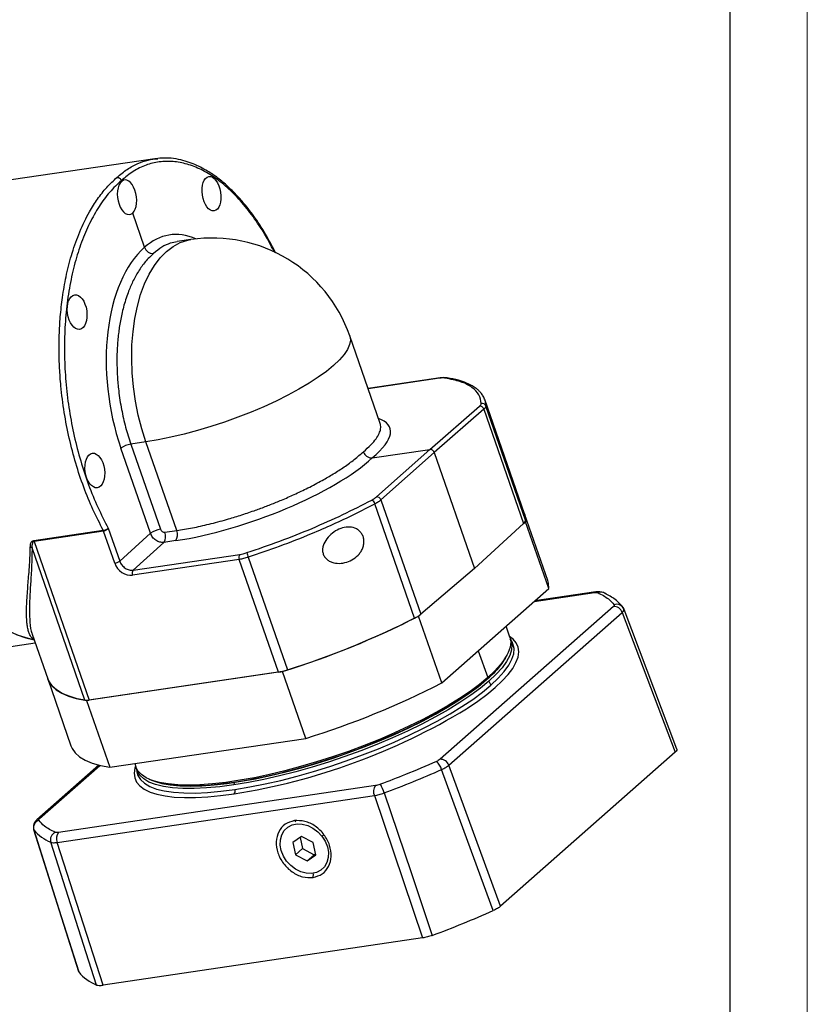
# Model space of a CAD drawing. Header units: millimetres. Extents: x 7053 to 8260, y -521 to 182.
# Tile 13 of 14: x 7941 to 8062, y -384 to -233. Entities that reach past the tile are written whole.
import ezdxf

# ---------------------------------------------------------------- set-up
doc = ezdxf.new("R2010")
doc.units = ezdxf.units.MM
doc.layers.add('图框_外框线', color=7, linetype='Continuous', lineweight=18)

msp = doc.modelspace()

# ---------------------------------------------------------------- linework, layer by layer
at = {"linetype": 'Continuous', "lineweight": 25}
for p, q in [((7961.5247, -254.5894), (7935.921, -258.3781)), ((7962.0054, -254.561), (7961.5365, -254.59)), ((7956.4606, -258.0624), (7956.4138, -257.9274)), ((7959.9713, -268.186), (7958.1457, -262.9217)), ((7967.0744, -267.0008), (7964.9806, -267.3106)), ((7996.0808, -295.1984), (7991.4213, -281.7624)), ((8005.2887, -288.2301), (7994.2316, -289.8663)), ((8005.1933, -288.2747), (7994.2417, -289.8952)), ((8018.2085, -309.0666), (8012.1214, -291.5137)), ((8003.694, -299.1797), (8011.298, -292.552)), ((8011.983, -293.0165), (8004.3767, -299.6461)), ((8011.983, -293.0165), (8018.0667, -310.5597)), ((8012.1359, -291.6104), (8012.3005, -292.5331)), ((8018.3782, -310.0591), (8012.3005, -292.5331)), ((7960.8629, -312.0568), (7956.3337, -298.9964)), ((7960.1808, -298.0362), (7957.8571, -298.3801)), ((7957.8571, -298.3801), (7962.3862, -311.4405)), ((7964.8971, -311.6365), (7960.1808, -298.0362)), ((7994.8764, -300.4845), (8003.694, -299.1797)), ((7995.5248, -306.4678), (8003.694, -299.1797)), ((8004.3767, -299.6461), (7996.205, -306.9364)), ((8004.3767, -299.6461), (8010.5556, -317.4638)), ((8001.3623, -325.0713), (7995.2845, -307.5453)), ((7996.205, -306.9364), (8002.2888, -324.4796)), ((8021.7661, -319.3252), (8018.2085, -309.0666)), ((8010.5556, -317.4638), (8018.0667, -310.5597)), ((8018.3743, -310.277), (8018.171, -310.4563)), ((8021.9318, -320.5355), (8018.3743, -310.277)), ((7942.9713, -313.1802), (7953.6361, -311.6021)), ((7953.6926, -311.7319), (7943.028, -313.31)), ((7955.3895, -316.6234), (7953.6932, -311.7318)), ((7954.4059, -311.2825), (7956.1512, -316.3152)), ((7956.1512, -316.3152), (7960.8629, -312.0568)), ((7963.0689, -311.907), (7964.8971, -311.6365)), ((7943.028, -313.31), (7951.4673, -337.6458)), ((7962.9109, -313.4564), (7958.1993, -317.7148)), ((7964.7392, -313.1858), (7962.9109, -313.4564)), ((7950.8154, -337.665), (7942.7163, -314.3104)), ((7958.1993, -317.7148), (7974.5693, -315.2925)), ((7974.4903, -316.0671), (7958.1203, -318.4895)), ((7980.4845, -333.352), (7974.4903, -316.0671)), ((7975.8575, -315.7355), (7981.8534, -333.0252)), ((8010.5556, -317.4638), (8002.2888, -324.4796)), ((8005.5078, -335.0254), (8021.9318, -320.5355)), ((8019.6814, -322.521), (8028.9315, -321.1522)), ((8029.1317, -321.0549), (8019.7736, -322.4396)), ((8002.1536, -324.5876), (8001.9503, -324.7669)), ((8005.5078, -335.0254), (8001.9503, -324.7669)), ((8031.8325, -323.2922), (8005.262, -346.7338)), ((8006.6174, -347.6387), (8033.1879, -324.1971)), ((8033.1879, -324.1971), (8041.308, -345.6563)), ((8033.4594, -323.7302), (8033.2515, -323.3546)), ((8041.58, -345.1904), (8033.4594, -323.7293)), ((7942.7448, -327.5371), (7945.1282, -334.4099)), ((8015.9555, -327.9936), (8015.3751, -326.3201)), ((7937.3655, -329.7403), (7943.209, -328.8757)), ((8016.2991, -328.7302), (8016.0295, -328.2544)), ((8016.2991, -328.7302), (8016.2821, -328.7007)), ((8011.1268, -330.0682), (8012.5584, -334.1963)), ((8015.3435, -331.0757), (8015.5268, -330.7352)), ((7981.1106, -333.2594), (7951.0697, -337.7046)), ((7980.4845, -333.352), (7951.4673, -337.6458)), ((7984.6681, -343.5179), (7981.1106, -333.2594)), ((7945.1282, -334.4099), (7948.6857, -344.6685)), ((8012.4042, -334.5029), (8012.5584, -334.1963)), ((8012.7456, -334.7362), (8013.0679, -335.3547)), ((7951.0697, -337.7046), (7954.6272, -347.9632)), ((7954.6272, -347.9632), (7984.6681, -343.5179)), ((8041.308, -345.6563), (8014.5355, -369.2761)), ((7958.4488, -347.3977), (7958.6155, -347.8783)), ((7952.9437, -347.6303), (7943.4491, -356.0068)), ((7943.8619, -355.8193), (7953.1, -347.6691)), ((7958.7189, -348.129), (7958.8017, -348.6695)), ((8014.5355, -369.2761), (8006.6174, -347.6387)), ((7960.6495, -349.7659), (7961.0043, -349.9198)), ((7973.6974, -350.2765), (7973.6556, -350.666)), ((7995.3628, -350.7678), (7946.763, -357.9593)), ((7946.586, -359.4888), (7995.1858, -352.2973)), ((7995.1858, -352.2973), (8002.5858, -374.1458)), ((7943.4491, -356.0068), (7943.4639, -355.9941)), ((7982.9235, -356.1469), (7983.1726, -356.3225)), ((7942.9623, -357.4774), (7949.8408, -379.2681)), ((7953.6164, -381.392), (7946.586, -359.4888)), ((7984.0268, -358.5564), (7982.6896, -359.5075)), ((7982.6896, -359.5075), (7983.1093, -361.395)), ((7983.8089, -358.7114), (7984.193, -360.4389)), ((7985.7838, -359.4928), (7984.0268, -358.5564)), ((7986.2035, -361.3803), (7985.7838, -359.4928)), ((7987.1487, -358.522), (7987.3918, -358.332)), ((7983.1093, -361.395), (7984.193, -360.4389)), ((7984.193, -360.4389), (7985.9499, -361.3753)), ((7981.7443, -362.3657), (7981.7114, -362.3759)), ((7983.1093, -361.395), (7984.8662, -362.3314)), ((7984.8662, -362.3314), (7985.9499, -361.3753)), ((7984.8662, -362.3314), (7986.2035, -361.3803)), ((7985.9499, -361.3753), (7986.1679, -361.2203)), ((7985.7967, -364.8583), (7985.8576, -364.2893)), ((8002.5858, -374.1458), (7953.6164, -381.392))]:
    msp.add_line(p, q, dxfattribs=at)
at = {"linetype": 'Continuous', "lineweight": 25, "flags": 128}
for points in [[(7960.1808, -298.0362), (7959.5415, -296.0085), (7959.0062, -293.914), (7958.58, -291.7729), (7958.2671, -289.6057), (7958.0705, -287.4334), (7957.9921, -285.277), (7958.0326, -283.157), (7958.1916, -281.0941), (7958.4676, -279.108), (7958.8579, -277.2178), (7959.3589, -275.4419), (7959.9656, -273.7972), (7960.6722, -272.2996), (7961.4719, -270.9635), (7962.357, -269.8019), (7963.319, -268.8258), (7964.3487, -268.0448), (7965.436, -267.4662), (7966.5706, -267.0958), (7967.0744, -267.0008)], [(7991.4213, -281.7624), (7991.4361, -281.8068), (7991.5184, -282.4226), (7991.3969, -283.1024), (7991.0725, -283.8397), (7990.5484, -284.6273), (7989.8298, -285.4578), (7988.9235, -286.3232), (7987.8382, -287.215), (7986.5843, -288.1247), (7985.1741, -289.0435), (7983.621, -289.9626), (7981.94, -290.8731), (7980.1472, -291.7663), (7978.2601, -292.6336), (7976.2966, -293.4666), (7974.2758, -294.2572), (7972.2171, -294.998), (7970.1404, -295.6816), (7968.0655, -296.3017), (7966.0126, -296.8521), (7964.0013, -297.3276), (7962.0511, -297.7236), (7960.1808, -298.0362)], [(8005.2946, -288.2293), (8005.2496, -288.2406), (8005.1933, -288.2747)], [(8006.3401, -288.2145), (8006.3103, -288.2073), (8006.2823, -288.2025)], [(7943.0417, -328.3932), (7942.1795, -328.2216), (7940.6411, -327.7486), (7939.1055, -327.0639), (7937.5822, -326.1717), (7936.0807, -325.0774), (7934.6101, -323.7878), (7933.1796, -322.3108), (7931.7979, -320.6556), (7930.4736, -318.8323), (7929.2148, -316.8523), (7928.0293, -314.7276), (7926.9244, -312.4715), (7925.9069, -310.0977), (7924.9832, -307.621)], [(8018.3782, -310.0591), (8018.2779, -309.2957), (8018.2085, -309.0666)], [(8018.2085, -309.0666), (8018.3127, -309.4452), (8018.3743, -310.277)], [(8021.9318, -320.5355), (8021.8702, -319.7038), (8021.7661, -319.3252)], [(8028.9315, -321.1522), (8029.0424, -321.0805), (8029.1393, -321.0538)], [(8030.4623, -321.2546), (8030.4585, -321.252), (8030.2955, -321.1604)], [(8033.2517, -323.3549), (8033.3282, -323.4615), (8033.4261, -323.6583)], [(7940.2713, -327.6032), (7941.7748, -328.1178), (7943.0417, -328.3932)], [(8009.3001, -339.0039), (8009.4481, -338.9082), (8011.0305, -337.8342), (8012.4546, -336.7719), (8013.7107, -335.7287), (8014.79, -334.7116), (8015.6853, -333.7275), (8016.3904, -332.7833), (8016.9006, -331.8854), (8017.2123, -331.0399), (8017.3234, -330.2525), (8017.2331, -329.5287), (8016.9421, -328.8734), (8016.4524, -328.291), (8015.9152, -327.8775)], [(8015.9555, -327.9936), (8015.9616, -328.0115), (8016.0876, -328.7261), (8016.0062, -329.5071), (8015.7178, -330.3489), (8015.2245, -331.2453), (8014.53, -332.1899), (8013.6391, -333.176), (8012.5584, -334.1963)], [(8016.0327, -328.2693), (8016.1003, -328.4206), (8016.2683, -329.1422), (8016.2171, -329.9348), (8015.9472, -330.7925), (8015.4606, -331.7086), (8014.761, -332.6762), (8013.8537, -333.688), (8012.7456, -334.7362)], [(8013.0679, -335.3547), (8014.1805, -334.3022), (8015.0915, -333.2864), (8015.7939, -332.3148), (8016.2825, -331.395), (8016.5535, -330.5338), (8016.6049, -329.738), (8016.4362, -329.0134), (8016.2991, -328.7302)], [(8015.3435, -331.0757), (8015.3136, -331.1307), (8014.725, -332.043), (8013.9394, -332.9997), (8012.9623, -333.9939), (8011.801, -335.0185), (8010.4637, -336.0661), (8008.9601, -337.129), (8007.301, -338.1998), (8005.4983, -339.2705), (8003.5651, -340.3336), (8001.5153, -341.3814), (7999.3636, -342.4063), (7997.1256, -343.4009), (7994.8174, -344.3581), (7992.4555, -345.271), (7990.0571, -346.1329), (7987.6394, -346.9378), (7985.2198, -347.6797), (7982.8158, -348.3534), (7980.4446, -348.954), (7978.1235, -349.4771), (7975.869, -349.919), (7973.6974, -350.2765)], [(7945.1282, -334.4099), (7945.3212, -334.8498), (7945.7857, -335.5064), (7946.4362, -336.0917), (7947.2691, -336.6027), (7948.2803, -337.0367), (7949.4644, -337.3914), (7950.8154, -337.665)], [(7951.0697, -337.7046), (7949.6348, -337.4325), (7948.3803, -337.072), (7947.3133, -336.6252), (7946.4398, -336.0945), (7945.7648, -335.4829), (7945.2919, -334.7939), (7945.1282, -334.4099)], [(8012.5584, -334.1963), (8011.2956, -335.2435), (8009.8597, -336.3102), (8008.2613, -337.3886), (8006.5117, -338.4709), (8004.6236, -339.5494), (8002.6105, -340.6162), (8000.4871, -341.6637), (7998.2685, -342.6844), (7995.9708, -343.6709), (7993.6105, -344.616), (7991.2046, -345.513), (7988.7705, -346.3554), (7986.3257, -347.1372), (7983.8878, -347.8527), (7981.4744, -348.4967), (7979.1029, -349.0646), (7976.7903, -349.5523), (7974.5534, -349.9564), (7972.4082, -350.2738), (7970.3701, -350.5023), (7968.454, -350.6403), (7966.6735, -350.6868), (7965.0415, -350.6414), (7963.5698, -350.5045), (7962.269, -350.277), (7961.1484, -349.9605), (7960.2162, -349.5575), (7959.4789, -349.0707), (7958.9421, -348.5037), (7958.6155, -347.8783)], [(7961.0043, -349.9198), (7961.4983, -350.1126), (7962.6079, -350.4259), (7963.896, -350.6512), (7965.3532, -350.7868), (7966.9692, -350.8318), (7968.7322, -350.7858), (7970.6296, -350.6491), (7972.6476, -350.4228), (7974.7718, -350.1085), (7976.9869, -349.7084), (7979.2768, -349.2254), (7981.625, -348.6631), (7984.0148, -348.0254), (7986.4288, -347.3169), (7988.8496, -346.5429), (7991.2598, -345.7087), (7993.6421, -344.8205), (7995.9792, -343.8846), (7998.2544, -342.9078), (8000.4512, -341.8972), (8002.5539, -340.8599), (8004.5472, -339.8035), (8006.4168, -338.7356), (8008.1492, -337.6639), (8009.732, -336.5961), (8011.1538, -335.5399), (8012.4042, -334.5029)], [(8012.7456, -334.7362), (8011.4452, -335.8129), (8009.9623, -336.9098), (8008.3083, -338.0186), (8006.4957, -339.131), (8004.5384, -340.2383), (8002.4511, -341.3323), (8000.2499, -342.4045), (7997.9514, -343.4468), (7995.5731, -344.4512), (7993.1333, -345.4102), (7990.6503, -346.3164), (7988.1431, -347.163), (7985.6309, -347.9434), (7983.1327, -348.6518), (7980.6675, -349.2827), (7978.2541, -349.8314), (7975.9108, -350.2937), (7973.6556, -350.666)], [(7973.8192, -351.3491), (7976.0836, -350.9753), (7978.4364, -350.5112), (7980.8596, -349.9602), (7983.3348, -349.3268), (7985.8432, -348.6155), (7988.3656, -347.8319), (7990.8829, -346.9819), (7993.376, -346.072), (7995.8258, -345.1092), (7998.2136, -344.1006), (8000.5215, -343.0541), (8002.7316, -341.9775), (8004.8274, -340.8792), (8006.7927, -339.7673), (8008.6126, -338.6505), (8010.2733, -337.5371), (8011.7622, -336.4357), (8013.0679, -335.3547)], [(7948.6857, -344.6685), (7948.8495, -345.0524), (7949.3223, -345.7414), (7949.9973, -346.353), (7950.8708, -346.8837), (7951.9378, -347.3306), (7953.1923, -347.6911), (7954.6272, -347.9632)], [(7958.5752, -347.7622), (7958.4822, -348.0716), (7958.3711, -348.859), (7958.4613, -349.5828), (7958.7523, -350.2381), (7959.2421, -350.8205), (7959.9272, -351.3259), (7960.8031, -351.7509), (7961.8637, -352.0926), (7963.1018, -352.3486), (7964.5089, -352.5173), (7966.0755, -352.5974), (7967.7907, -352.5885), (7969.643, -352.4905), (7971.6197, -352.3041), (7973.7072, -352.0307)], [(7973.6556, -350.666), (7971.5055, -350.9455), (7969.4769, -351.1302), (7967.5853, -351.2185), (7965.845, -351.2099), (7964.2693, -351.1043), (7962.8703, -350.9027), (7961.6584, -350.6064), (7960.6431, -350.2179), (7959.8319, -349.74), (7959.2311, -349.1763), (7958.8452, -348.5312), (7958.7255, -348.1426)], [(7958.8017, -348.6695), (7958.9488, -349.2057), (7959.3362, -349.8534), (7959.9395, -350.4194), (7960.7539, -350.8992), (7961.7734, -351.2893), (7962.9902, -351.5868), (7964.3949, -351.7893), (7965.977, -351.8952), (7967.7243, -351.9039), (7969.6236, -351.8152), (7971.6604, -351.6298), (7973.8192, -351.3491)], [(8013.4119, -369.9431), (8008.9607, -357.7975), (8005.4839, -348.3101)], [(7973.6974, -350.2765), (7971.6244, -350.5471), (7969.6649, -350.7287), (7967.8331, -350.8201), (7966.1421, -350.8206), (7964.6041, -350.7303), (7963.2302, -350.5497), (7962.0303, -350.2801), (7961.013, -349.9236), (7961.0043, -349.9198)], [(7996.6851, -351.8957), (8000.8127, -364.1016), (8004.0745, -373.7482)], [(7942.9977, -357.5564), (7946.8386, -369.7266), (7949.8743, -379.3449)], [(7981.7443, -362.3657), (7981.247, -361.5844), (7980.9101, -360.7459), (7980.7505, -359.8923), (7980.7763, -359.0663), (7980.9861, -358.3094), (7981.3695, -357.6596), (7981.9071, -357.1493), (7982.5721, -356.8042), (7983.331, -356.6417), (7984.1459, -356.6698), (7984.9759, -356.8872), (7985.7793, -357.2829), (7986.5159, -357.8371), (7987.1487, -358.522)], [(7952.6107, -381.3635), (7948.6611, -369.0651), (7945.5762, -359.4585)], [(7987.1487, -358.522), (7987.646, -359.3033), (7987.9829, -360.1418), (7988.1425, -360.9954), (7988.1167, -361.8214), (7987.9069, -362.5783), (7987.5236, -363.2282), (7986.9859, -363.7385), (7986.321, -364.0835), (7985.562, -364.2461), (7984.7471, -364.2179), (7983.9172, -364.0006), (7983.1137, -363.6049), (7982.3771, -363.0507), (7981.7443, -362.3657)]]:
    msp.add_lwpolyline(points, dxfattribs=at)
at = {"linetype": 'Continuous', "lineweight": 25}
for centre, radius, start, end in [((7970.3405, -289.0729), 22.3125, 19.125856, 98.417153), ((8006.222, -288.657), 0.4585, 82.450123, 116.728574), ((8011.3506, -293.2118), 0.6619, 17.163441, 94.555507), ((8011.7371, -292.7402), 0.6002, 20.178878, 107.836648), ((7958.3499, -301.7888), 3.4441, 98.22615, 125.829769), ((7995.5564, -307.1499), 0.6828, 18.217342, 92.65466), ((7994.4028, -307.7866), 0.9141, 15.307703, 64.968459), ((8017.6089, -309.9276), 0.7804, 305.915107, 350.302545), ((7952.8681, -312.0149), 0.8718, 18.942019, 28.260274), ((7952.8689, -312.0165), 0.8721, 19.05439, 28.373519), ((7962.879, -314.8492), 3.4441, 98.22615, 125.829769), ((7961.6067, -312.5407), 1.5936, 324.926053, 23.430462), ((7963.435, -312.2701), 1.5936, 324.926053, 23.430462), ((7942.3019, -314.7865), 0.6312, 48.960948, 76.616725), ((7942.2035, -313.593), 0.8718, 18.942018, 28.260299), ((7975.2214, -315.7503), 0.7968, 144.926051, 203.430461), ((7979.2342, -314.4269), 3.6214, 189.5265, 201.184354), ((7955.1431, -314.919), 1.7221, 278.22615, 305.829769), ((7958.8514, -318.1726), 0.7968, 144.926051, 203.430461), ((8029.8737, -322.1254), 1.0532, 66.390495, 114.538015), ((8032.3727, -324.0849), 1.1426, 39.711083, 111.6283), ((7943.058, -210.0667), 128.9358, 287.165252, 297.17804), ((7999.1634, -320.6063), 4.9771, 296.219438, 308.900121), ((8031.919, -324.6302), 1.3408, 18.842274, 93.698266), ((7942.9532, -209.7106), 129.3047, 287.508128, 296.853881), ((7942.7559, -328.7421), 0.5816, 67.770107, 93.418226), ((8004.2057, -324.4975), 12.9354, 309.331474, 329.432996), ((7979.1119, -324.5747), 8.8841, 278.887898, 287.97378), ((7946.6155, -220.3252), 128.9358, 287.165252, 297.17804), ((7951.0759, -335.4353), 2.2449, 263.335379, 280.041299), ((7958.3124, -254.829), 98.4132, 278.9997, 301.204746), ((8003.0766, -348.9693), 2.4959, 15.315171, 49.569868), ((8005.3485, -348.0718), 1.3408, 18.842274, 93.698266), ((7938.775, -197.2019), 165.178, 290.523554, 293.819739), ((7973.1172, -351.5837), 0.7402, 322.849017, 18.473143), ((7996.6267, -351.6891), 1.564, 143.911532, 202.886497), ((7989.6668, -354.1329), 7.3663, 17.680367, 28.95205), ((7944.1501, -357.2185), 1.2009, 109.822258, 196.340505), ((7943.9687, -356.6031), 0.7911, 97.760616, 129.659823), ((7947.9782, -353.5033), 6.4213, 219.13771, 248.033076), ((7946.7824, -359.0909), 1.2609, 114.569313, 196.947946), ((7948.0268, -358.8805), 1.564, 143.911532, 202.886497), ((7945.6508, -217.0236), 167.2601, 290.444397, 293.898895), ((7954.9734, -375.2964), 6.5109, 218.448345, 248.722441)]:
    msp.add_arc(centre, radius, start, end, dxfattribs=at)
for centre, major_axis, ratio, start_param, end_param in [((7957.3031, -260.4921), (-0.3734, 2.6514), 0.55345172, 0.34096315, 3.4825558), ((7957.3031, -260.4921), (-0.4097, 2.646), 0.52571592, 3.47514675, 6.6167394), ((7967.358, -289.5212), (-3.5964, 23.2261), 0.52571592, 5.95921565, 6.61585573), ((7967.3769, -289.5045), (-3.2773, 23.2733), 0.55345172, 0.34184681, 1.91175947), ((8004.0965, -289.1931), (2.2565, 0.757), 0.26456091, 0.47152824, 0.97688877), ((8009.2878, -292.8693), (2.2565, 0.757), 0.26456091, 5.71545767, 6.19350334), ((7975.2927, -303.3889), (22.2831, 7.4755), 0.26456091, 5.6901614, 6.60386182), ((7975.3116, -303.3722), (22.1258, 7.9291), 0.29229526, 4.11279174, 5.6827044), ((8003.8811, -299.7197), (-0.3935, 0.4463), 0.7949229, 4.23646485, 5.80680433), ((7993.5713, -306.735), (2.2406, 0.8029), 0.29229526, 5.17936246, 5.65740813), ((7962.8818, -311.367), (-0.3935, 0.4463), 0.79473654, 1.09494416, 2.6654359), ((7975.6399, -314.2987), (2.2406, 0.8029), 0.29229526, 4.11279172, 4.61815225), ((7957.3718, -316.3294), (-1.5739, 1.7854), 0.79473653, 1.09494417, 2.66543591)]:
    msp.add_ellipse(centre, major_axis=major_axis, ratio=ratio, start_param=start_param, end_param=end_param, dxfattribs=at)
for centre, major_axis, ratio in [((7970.2191, -259.9562), (-0.4097, 2.646), 0.52571592), ((7949.625, -278.1252), (-0.3734, 2.6514), 0.55345172), ((7952.34, -302.4291), (-0.3734, 2.6514), 0.55345172)]:
    msp.add_ellipse(centre, major_axis=major_axis, ratio=ratio, dxfattribs=at)
for points, knots in [([(7955.7309, -257.4608), (7956.2519, -257.0269), (7957.2728, -256.1766), (7958.8893, -255.3239), (7960.4454, -254.7339), (7961.4938, -254.6434), (7961.983, -254.6011)], [0, 0, 0, 0, 0.27158721, 0.5321402, 0.78165796, 1, 1, 1, 1]), ([(7979.92, -269.026), (7979.498, -268.2068), (7978.5339, -266.3353), (7976.8468, -263.7578), (7974.9201, -261.2806), (7972.8893, -259.1821), (7970.7875, -257.4791), (7968.6405, -256.1968), (7966.477, -255.3511), (7964.3253, -254.954), (7962.2129, -255.0079), (7960.1709, -255.5222), (7958.213, -256.4526), (7957.0135, -257.4358), (7956.4138, -257.9274)], [0, 0, 0, 0, 0.06608711, 0.15098199, 0.23587798, 0.32077528, 0.405674, 0.49057421, 0.57547586, 0.66037886, 0.74528303, 0.83018814, 0.9150939, 1, 1, 1, 1]), ([(7980.0924, -269.1022), (7979.6488, -268.2377), (7978.6575, -266.3057), (7977.0061, -263.7516), (7975.4112, -261.6534), (7973.9978, -260.0606), (7972.6711, -258.7527), (7971.1984, -257.5238), (7969.7909, -256.5658), (7968.5115, -255.8579), (7967.3727, -255.3448), (7966.1437, -254.9169), (7964.7582, -254.5975), (7963.3511, -254.4359), (7962.4204, -254.5224), (7962.0054, -254.561)], [0, 0, 0, 0, 0.09270123, 0.20718206, 0.30868586, 0.37488833, 0.44702944, 0.52760159, 0.61188904, 0.66918337, 0.72735262, 0.78895075, 0.85879947, 0.9370457, 1, 1, 1, 1]), ([(7953.6359, -311.6021), (7953.0955, -310.5599), (7952.0102, -308.4671), (7950.6058, -305.0059), (7949.3847, -301.3412), (7948.3824, -297.4904), (7947.6133, -293.5076), (7947.2107, -290.3516), (7947.0199, -288.0881), (7946.9347, -286.7247), (7946.8795, -285.3622), (7946.8545, -284.0027), (7946.8602, -282.6482), (7946.9101, -280.803), (7947.064, -278.3899), (7947.4216, -275.3716), (7948.0028, -272.1953), (7948.8534, -268.9359), (7950.0175, -265.6897), (7951.3499, -262.9488), (7952.76, -260.7206), (7954.1521, -258.9327), (7955.1974, -257.9582), (7955.7309, -257.4608)], [0, 0, 0, 0, 0.06078387, 0.1220548, 0.18381302, 0.24605872, 0.30879212, 0.37201342, 0.39320624, 0.41445339, 0.43575486, 0.45711067, 0.47852082, 0.49998532, 0.54530939, 0.595541, 0.65067922, 0.71072298, 0.77567112, 0.84552236, 0.89483397, 0.94632658, 1, 1, 1, 1]), ([(7956.4138, -257.9274), (7955.8028, -258.5039), (7954.5809, -259.657), (7952.9541, -261.8891), (7951.506, -264.4539), (7950.2687, -267.3553), (7949.2547, -270.5453), (7948.4785, -273.9846), (7947.9498, -277.6275), (7947.6758, -281.4264), (7947.6599, -285.3314), (7947.9024, -289.2912), (7948.4001, -293.2541), (7949.1468, -297.1677), (7950.1314, -300.9823), (7951.3453, -304.6411), (7952.7571, -308.122), (7953.8563, -310.229), (7954.4059, -311.2825)], [0, 0, 0, 0, 0.06250538, 0.12501051, 0.18751516, 0.25001913, 0.31252223, 0.37502433, 0.43752537, 0.50002532, 0.56252423, 0.62502217, 0.68751929, 0.75001578, 0.81251185, 0.87500775, 0.93750371, 1, 1, 1, 1]), ([(7955.7309, -257.4609), (7955.7957, -257.4588), (7955.8954, -257.4557), (7956.0341, -257.5058), (7956.1657, -257.5795), (7956.2816, -257.6885), (7956.3692, -257.8175), (7956.3988, -257.8906), (7956.4138, -257.9274)], [0, 0, 0, 0, 0.2392354, 0.36801385, 0.49952987, 0.73884875, 0.86856918, 1, 1, 1, 1]), ([(7964.9834, -267.3273), (7964.6234, -267.3937), (7963.8108, -267.5436), (7962.5768, -268.1178), (7961.759, -268.7783), (7961.337, -269.1191)], [0, 0, 0, 0, 0.27804301, 0.62740968, 1, 1, 1, 1]), ([(7959.9713, -268.186), (7960.0325, -268.3215), (7960.1261, -268.5287), (7960.3377, -268.7612), (7960.5797, -268.9581), (7960.9306, -269.1282), (7961.2014, -269.1222), (7961.337, -269.1191)], [0, 0, 0, 0, 0.24282611, 0.37103838, 0.50018691, 0.74974955, 1, 1, 1, 1]), ([(7961.337, -269.1191), (7960.908, -269.5271), (7960.0768, -270.3177), (7959.0173, -271.8177), (7958.1385, -273.4173), (7957.5046, -274.9142), (7957.0528, -276.2288), (7956.7337, -277.329), (7956.4716, -278.4053), (7956.2603, -279.4476), (7956.094, -280.4472), (7955.9117, -281.8067), (7955.7594, -283.5704), (7955.7051, -285.7727), (7955.7795, -287.982), (7955.997, -290.4133), (7956.4032, -293.0327), (7957.0222, -295.7936), (7957.5805, -297.5234), (7957.8571, -298.3801)], [0, 0, 0, 0, 0.07995256, 0.15492204, 0.22490729, 0.28990726, 0.33047904, 0.36883311, 0.40496936, 0.43888768, 0.47058799, 0.5000702, 0.56556644, 0.63020641, 0.69399024, 0.75691806, 0.83946513, 0.92049234, 1, 1, 1, 1]), ([(8006.2375, -288.2002), (8006.1101, -288.1882), (8005.8439, -288.1631), (8005.4829, -288.2066), (8005.2946, -288.2293)], [0, 0, 0, 0, 0.47849951, 1, 1, 1, 1]), ([(8011.5532, -292.1688), (8011.487, -291.6941), (8011.3546, -290.7447), (8010.246, -289.6333), (8008.5447, -288.7549), (8006.8588, -288.4166), (8006.0158, -288.2475)], [0, 0, 0, 0, 0.25000778, 0.50001044, 0.75000778, 1, 1, 1, 1]), ([(8012.1626, -291.6398), (8012.0739, -291.4214), (8011.9081, -291.0133), (8011.5426, -290.5235), (8011.1746, -290.1383), (8010.7567, -289.7851), (8010.1609, -289.3912), (8009.2805, -288.9648), (8008.041, -288.5346), (8006.9354, -288.3265), (8006.3399, -288.2144)], [0, 0, 0, 0, 0.11284119, 0.21079126, 0.29389266, 0.37889287, 0.49181846, 0.6329539, 0.80231158, 1, 1, 1, 1]), ([(7993.5107, -299.5511), (7993.9134, -299.1955), (7994.6935, -298.5064), (7995.4693, -297.5711), (7995.9534, -296.7553), (7996.1524, -296.1272), (7996.1769, -295.654), (7996.1456, -295.3726), (7996.0867, -295.2322), (7996.0736, -295.2009)], [0, 0, 0, 0, 0.21049896, 0.40787846, 0.5921355, 0.7632673, 0.87008462, 0.97106314, 1, 1, 1, 1]), ([(7964.8971, -311.6365), (7965.686, -311.5079), (7967.2789, -311.2482), (7969.8564, -310.6717), (7972.3252, -310.017), (7974.6373, -309.3145), (7976.3246, -308.7472), (7977.5936, -308.2911), (7978.4434, -307.9743), (7979.2918, -307.6463), (7980.1373, -307.3075), (7981.3482, -306.805), (7982.9927, -306.0814), (7985.0957, -305.0727), (7987.1055, -304.0089), (7988.96, -302.9254), (7990.6135, -301.855), (7992.1943, -300.7114), (7993.0626, -299.9461), (7993.5107, -299.5511)], [0, 0, 0, 0, 0.079509, 0.16053817, 0.2430878, 0.30601793, 0.36980441, 0.39556804, 0.42146886, 0.44750688, 0.47368211, 0.49999456, 0.56115941, 0.63118863, 0.71007891, 0.77508136, 0.84506974, 0.920043, 1, 1, 1, 1]), ([(7993.5107, -299.5511), (7993.5177, -299.5704), (7993.5704, -299.7154), (7993.7286, -299.9863), (7994.0036, -300.2446), (7994.2661, -300.3924), (7994.5437, -300.4943), (7994.7448, -300.4884), (7994.8763, -300.4845)], [0, 0, 0, 0, 0.03432725, 0.25834514, 0.49919635, 0.62866296, 0.7570862, 1, 1, 1, 1]), ([(7975.6628, -315.0262), (7977.3481, -314.4522), (7980.7189, -313.304), (7985.6597, -311.3243), (7990.4247, -309.21), (7993.3346, -307.7089), (7994.7896, -306.9583)], [0, 0, 0, 0, 0.24999222, 0.49998956, 0.74999222, 1, 1, 1, 1]), ([(7995.2845, -307.5453), (7994.2296, -308.0942), (7992.1505, -309.1762), (7988.8637, -310.7149), (7985.0479, -312.3702), (7980.7093, -314.0873), (7977.448, -315.1952), (7975.8575, -315.7355)], [0, 0, 0, 0, 0.1797724, 0.3543159, 0.52363032, 0.76769098, 1, 1, 1, 1]), ([(7987.2615, -314.8431), (7987.257, -314.6516), (7987.2475, -314.2569), (7987.4925, -313.4816), (7988.056, -312.6178), (7988.9691, -311.8221), (7990.0202, -311.2816), (7991.1402, -311.0484), (7992.0663, -311.1727), (7992.7112, -311.5176), (7993.1167, -311.9052), (7993.4241, -312.3857), (7993.589, -312.9464), (7993.606, -313.5448), (7993.4802, -314.1399), (7993.2413, -314.7076), (7992.7904, -315.378), (7992.0338, -316.0448), (7990.9536, -316.5382), (7989.8029, -316.7341), (7988.8404, -316.5807), (7988.1558, -316.2669), (7987.7111, -315.9), (7987.3752, -315.4238), (7987.2992, -315.0357), (7987.2615, -314.8431)], [0, 0, 0, 0, 0.03018586, 0.06224172, 0.1248661, 0.18726358, 0.24960196, 0.31202057, 0.37411919, 0.40538994, 0.43670501, 0.46842347, 0.49894608, 0.52937648, 0.56130792, 0.59254302, 0.62437881, 0.68687668, 0.7494778, 0.81389639, 0.87446706, 0.90691508, 0.93719536, 0.96882799, 1, 1, 1, 1]), ([(7953.6362, -311.6021), (7953.6703, -311.5962), (7953.7376, -311.5846), (7953.8832, -311.5461), (7954.0675, -311.4805), (7954.2722, -311.3827), (7954.3609, -311.3162), (7954.4059, -311.2825)], [0, 0, 0, 0, 0.12680617, 0.25088601, 0.49614787, 0.74409634, 1, 1, 1, 1]), ([(7954.4059, -311.2825), (7954.3848, -311.3131), (7954.3439, -311.3725), (7954.2541, -311.4579), (7954.1554, -311.5336), (7954.0236, -311.6157), (7953.8623, -311.6936), (7953.7465, -311.7198), (7953.6932, -311.7318)], [0, 0, 0, 0, 0.15632824, 0.30359775, 0.44186904, 0.57121668, 0.80256529, 1, 1, 1, 1]), ([(7962.9109, -313.4564), (7962.7088, -313.4598), (7962.3046, -313.4667), (7961.6845, -313.164), (7961.1541, -312.6805), (7960.96, -312.2647), (7960.8629, -312.0568)], [0, 0, 0, 0, 0.25000107, 0.5, 0.74999893, 1, 1, 1, 1]), ([(7942.7212, -328.1615), (7942.6292, -328.0383), (7942.4412, -327.7866), (7942.2263, -327.2773), (7942.0606, -326.674), (7941.9681, -326.0974), (7941.9185, -325.6042), (7941.8912, -325.2061), (7941.8734, -324.7674), (7941.8658, -324.2859), (7941.8692, -323.7588), (7941.8867, -323.104), (7941.9327, -322.1795), (7942.0122, -321.0112), (7942.1173, -319.6933), (7942.2279, -318.3448), (7942.3273, -316.9409), (7942.4116, -315.5351), (7942.4365, -314.6037), (7942.448, -314.1725)], [0, 0, 0, 0, 0.06637222, 0.13554882, 0.20757758, 0.27600656, 0.30923415, 0.34409392, 0.38058792, 0.41871794, 0.45848554, 0.49989211, 0.5601166, 0.64759502, 0.72185906, 0.79276102, 0.87139981, 0.94046401, 1, 1, 1, 1]), ([(7942.448, -314.1725), (7942.4605, -313.9682), (7942.4795, -313.6579), (7942.647, -313.3516), (7942.8075, -313.2213), (7942.9158, -313.1941), (7942.9713, -313.1802)], [0, 0, 0, 0, 0.49943878, 0.75882441, 0.87626867, 1, 1, 1, 1]), ([(7943.028, -313.31), (7942.9985, -313.3175), (7942.9362, -313.3335), (7942.8319, -313.4212), (7942.6862, -313.7288), (7942.7034, -314.0603), (7942.7163, -314.3104)], [0, 0, 0, 0, 0.07456062, 0.15721179, 0.36379878, 1, 1, 1, 1]), ([(7942.7163, -314.3104), (7942.7008, -315.1733), (7942.6681, -316.9829), (7942.5113, -319.3622), (7942.3809, -321.5676), (7942.2917, -323.7295), (7942.3718, -325.723), (7942.5146, -327.0614), (7942.7445, -327.4868), (7942.7676, -327.5295)], [0, 0, 0, 0, 0.13984931, 0.29331884, 0.43773409, 0.5864003, 0.7836726, 0.97830194, 1, 1, 1, 1]), ([(7956.1512, -316.3152), (7956.2467, -316.5246), (7956.4375, -316.9433), (7956.9667, -317.4279), (7957.5882, -317.7296), (7957.9955, -317.7197), (7958.1993, -317.7148)], [0, 0, 0, 0, 0.25001716, 0.50000003, 0.74998289, 1, 1, 1, 1]), ([(7975.8575, -315.7355), (7975.6163, -315.809), (7975.1389, -315.9545), (7974.705, -316.0299), (7974.4903, -316.0671)], [0, 0, 0, 0, 0.50543393, 1, 1, 1, 1]), ([(8028.9315, -321.1522), (8029.0523, -321.1395), (8029.2682, -321.1169), (8029.3849, -321.1519), (8029.4363, -321.1673)], [0, 0, 0, 0, 0.55931406, 1, 1, 1, 1]), ([(8030.152, -321.1253), (8030.0229, -321.0852), (8029.7096, -320.988), (8029.3502, -321.0295), (8029.1389, -321.0539)], [0, 0, 0, 0, 0.4120947, 1, 1, 1, 1]), ([(8029.4363, -321.1673), (8030.0213, -321.4669), (8031.0659, -322.0017), (8031.6809, -322.7108), (8031.9516, -323.0227)], [0, 0, 0, 0, 0.56, 1, 1, 1, 1]), ([(8033.2514, -323.3544), (8032.8505, -322.9082), (8032.089, -322.0605), (8030.8722, -321.4498), (8030.296, -321.1606)], [0, 0, 0, 0, 0.52644321, 1, 1, 1, 1]), ([(8031.9516, -323.0227), (8031.9639, -323.0639), (8031.986, -323.1376), (8031.8794, -323.2449), (8031.8325, -323.2922)], [0, 0, 0, 0, 0.55931406, 1, 1, 1, 1]), ([(8033.1879, -324.1971), (8033.2918, -324.0892), (8033.4996, -323.8733), (8033.4506, -323.73), (8033.4261, -323.6583)], [0, 0, 0, 0, 0.50000015, 1, 1, 1, 1]), ([(7943.008, -328.2962), (7942.9643, -328.2859), (7942.8166, -328.2509), (7942.7606, -328.1984), (7942.7212, -328.1615)], [0, 0, 0, 0, 0.2956004, 1, 1, 1, 1]), ([(8041.5508, -345.2006), (8041.5636, -345.2488), (8041.5959, -345.3704), (8041.4164, -345.5487), (8041.308, -345.6563)], [0, 0, 0, 0, 0.39622912, 1, 1, 1, 1]), ([(8004.6952, -347.0694), (8003.1262, -347.7475), (8000.3243, -348.9584), (7997.3994, -350.0755), (7996.1125, -350.567)], [0, 0, 0, 0, 0.56, 1, 1, 1, 1]), ([(8005.262, -346.7338), (8005.1791, -346.7974), (8005.031, -346.9111), (8004.7979, -347.021), (8004.6952, -347.0694)], [0, 0, 0, 0, 0.55931406, 1, 1, 1, 1]), ([(8005.4839, -348.3101), (8005.7159, -348.1986), (8006.18, -347.9757), (8006.4716, -347.7511), (8006.6174, -347.6387)], [0, 0, 0, 0, 0.50000015, 1, 1, 1, 1]), ([(7995.1858, -352.2973), (7995.4252, -352.2527), (7995.9039, -352.1634), (7996.4247, -351.9849), (7996.6851, -351.8957)], [0, 0, 0, 0, 0.50000015, 1, 1, 1, 1]), ([(7996.1125, -350.567), (7995.9665, -350.6171), (7995.7055, -350.7067), (7995.4677, -350.7491), (7995.3628, -350.7678)], [0, 0, 0, 0, 0.55931406, 1, 1, 1, 1]), ([(7943.4638, -355.9942), (7943.3915, -356.0621), (7943.2261, -356.2173), (7943.0191, -356.5448), (7942.8802, -356.9896), (7942.934, -357.3083), (7942.9626, -357.4774)], [0, 0, 0, 0, 0.17750038, 0.40582182, 0.68470121, 1, 1, 1, 1]), ([(7943.7428, -356.0888), (7943.7305, -356.0476), (7943.7084, -355.9739), (7943.815, -355.8666), (7943.8619, -355.8193)], [0, 0, 0, 0, 0.55931406, 1, 1, 1, 1]), ([(7946.2581, -357.9441), (7945.6731, -357.6446), (7944.6286, -357.1098), (7944.0135, -356.4007), (7943.7428, -356.0888)], [0, 0, 0, 0, 0.56, 1, 1, 1, 1]), ([(7982.9235, -356.1469), (7982.4278, -356.2889), (7981.4365, -356.573), (7980.4533, -357.7749), (7980.0492, -359.3447), (7980.3053, -361.1026), (7981.1787, -362.7691), (7982.5324, -364.0788), (7984.1801, -364.8915), (7985.2579, -364.8694), (7985.7967, -364.8583)], [0, 0, 0, 0, 0.12498021, 0.24997201, 0.37498021, 0.5, 0.62501979, 0.75002799, 0.87501979, 1, 1, 1, 1]), ([(7985.7967, -364.8583), (7986.2923, -364.7163), (7987.2837, -364.4323), (7988.2669, -363.2303), (7988.671, -361.6605), (7988.4149, -359.9026), (7987.5415, -358.2361), (7986.1877, -356.9264), (7984.54, -356.1137), (7983.4623, -356.1359), (7982.9235, -356.1469)], [0, 0, 0, 0, 0.12498021, 0.24997201, 0.37498021, 0.5, 0.62501979, 0.75002799, 0.87501979, 1, 1, 1, 1]), ([(7946.763, -357.9593), (7946.6422, -357.972), (7946.4262, -357.9946), (7946.3095, -357.9596), (7946.2581, -357.9441)], [0, 0, 0, 0, 0.55931406, 1, 1, 1, 1]), ([(7945.5762, -359.4585), (7945.6954, -359.4915), (7945.9339, -359.5576), (7946.3686, -359.5117), (7946.586, -359.4888)], [0, 0, 0, 0, 0.50000015, 1, 1, 1, 1]), ([(8014.5355, -369.2761), (8014.3914, -369.3885), (8014.1033, -369.6133), (8013.6423, -369.8332), (8013.4119, -369.9431)], [0, 0, 0, 0, 0.50007682, 1, 1, 1, 1]), ([(8004.0745, -373.7482), (8003.816, -373.8375), (8003.2991, -374.0161), (8002.8235, -374.1026), (8002.5858, -374.1458)], [0, 0, 0, 0, 0.50007682, 1, 1, 1, 1]), ([(7952.6107, -381.3635), (7952.73, -381.3969), (7952.9687, -381.4637), (7953.4005, -381.4159), (7953.6164, -381.392)], [0, 0, 0, 0, 0.50007682, 1, 1, 1, 1])]:
    msp.add_open_spline(points, degree=3, knots=knots, dxfattribs=at)
for points in [[(8012.3005, -292.5331), (8012.2866, -292.6042), (8012.2588, -292.7463), (8012.0749, -292.9264), (8011.983, -293.0165)], [(7996.205, -306.9364), (7996.0806, -307.0373), (7995.8316, -307.2391), (7995.4669, -307.4432), (7995.2845, -307.5453)]]:
    msp.add_open_spline(points, degree=3, dxfattribs=at)
at = {"layer": '图框_外框线', "color": 3}
msp.add_lwpolyline([(7067.5521, -521.3991), (8061.5534, -521.3991), (8061.5534, 181.5018), (7067.5521, 181.5018)], close=True, dxfattribs=at)
at = {"layer": '图框_外框线', "color": 3, "lineweight": 25}
msp.add_lwpolyline([(7126.7188, -509.5658), (8049.72, -509.5658), (8049.72, 169.6684), (7126.7188, 169.6684)], close=True, dxfattribs=at)

doc.saveas('drawing.dxf')
